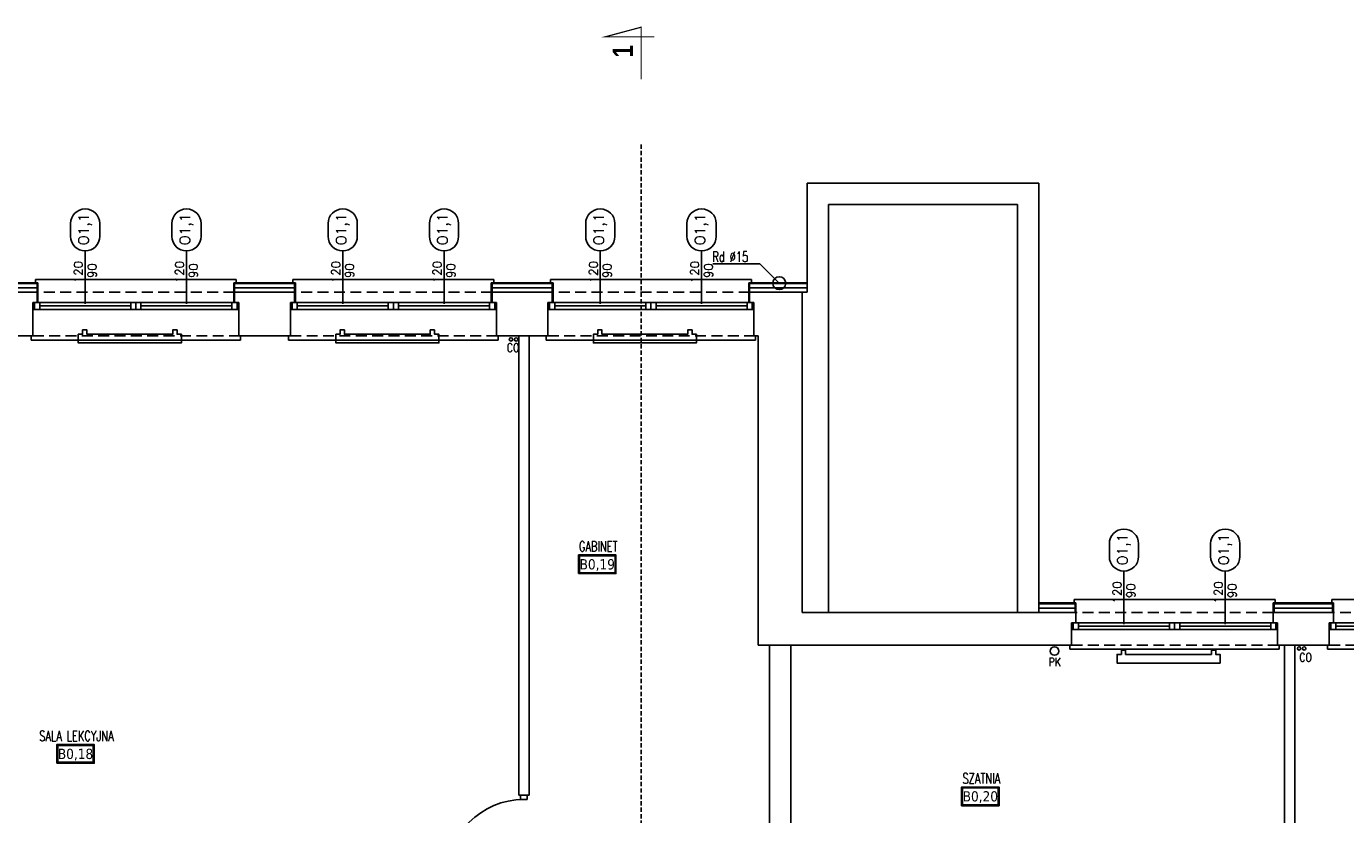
# Model space of a CAD drawing. Header units: millimetres. Extents: x 28600 to 181045, y -399112 to -163690.
# Tile 52 of 256: x 47216 to 48753, y -194545 to -193626. Entities that reach past the tile are written whole.
import ezdxf
from ezdxf.enums import TextEntityAlignment as Align

# ---------------------------------------------------------------- set-up
doc = ezdxf.new("R2010")
doc.units = ezdxf.units.MM
doc.linetypes.add('CARKOVANA', pattern=[7.5, 5, -2.5])
doc.linetypes.add('HIDDEN', pattern=[9.525, 6.35, -3.175])
doc.layers.get('0').update_dxf_attribs({"color": 8})
for name, color, linetype in [('!! 0_ Istn-okna', 8, 'Continuous'), ('!! 0_ Istn-sciany', 8, 'Continuous'), ('!! 0_ Istn-widok', 8, 'Continuous'), ('!! 0_ Opis', 8, 'Continuous'), ('!! 0_Istn-armatura', 8, 'Continuous'), ('!! 0_Istn-cienka', 8, 'Continuous'), ('!! 0_Istn-drzwi', 8, 'Continuous'), ('!! 0_Opis_okna', 8, 'Continuous'), ('!! 0_Opis_pom', 8, 'Continuous'), ('!! 1_ tynk zewn  - nowy', 8, 'Continuous'), ('!! 1_Wyburzenia', 8, 'CARKOVANA'), ('!! 2_ remont Ocieplenie', 8, 'ZIGZAG')]:
    doc.layers.add(name, color=color, linetype=linetype)
doc.layers.add('!! 0_Istn-grzejniki', color=8, linetype='Continuous', plot=False)
doc.styles.add('ARCHETYP', font='romans.shx', dxfattribs={"height": 15})
doc.styles.add('ARIAL', font='tahoma.ttf')
doc.styles.add('STYLE7', font='ARIALNB.TTF')
doc.styles.add('TXT', font='simplex.shx')
doc.linetypes.add('ZIGZAG', pattern='A,0.00254,-5.08,[131,ltypeshp.shx,S=5.08,R=0,X=-5.08,Y=0],-10.16,[131,ltypeshp.shx,S=5.08,R=180,X=5.08,Y=0],-5.08', length=20.32254)

# ---------------------------------------------------------------- blocks, each defined once
blk = doc.blocks.new('1_ok-opis')
blk.add_line((0, 111.6), (0, 50))
for points in [[(-17, 128.6), (-17, 143.6)], [(17, 128.6), (17, 143.6)]]:
    blk.add_lwpolyline(points)
for centre, start, end in [((0, 143.6), 0, 180), ((0, 128.6), 180, 0)]:
    blk.add_arc(centre, 17, start, end)
at = {"style": 'ARCHETYP'}
for tag, height, rotation, p in [('NR', 12, 90, (0, 136.9)), ('NR', 12, 270, (0, 136.9)), ('SZEROKOŚĆ', 10, 90, (-8, 78.3)), ('WYSOKOŚĆ', 10, 270, (-8, 78.3)), ('WYSOKOŚĆ', 10, 90, (8, 78.3)), ('SZEROKOŚĆ', 10, 270, (8, 78.3))]:
    blk.add_attdef(tag, text='', height=height, rotation=rotation, dxfattribs=at).set_placement(p, align=Align.MIDDLE)

msp = doc.modelspace()

# ---------------------------------------------------------------- linework, layer by layer
at = {"layer": '!! 0_ Istn-okna'}
for points in [[(47223.71142, -193948.12813), (47463.71142, -193948.12813)], [(47523.71142, -193948.12813), (47763.71142, -193948.12813)], [(47823.71142, -193948.12813), (48063.71142, -193948.12813)], [(47223.71142, -193956.12813), (47463.71142, -193956.12813)], [(47231.71142, -193952.12813), (47337.71142, -193952.12813)], [(47349.71142, -193952.12813), (47455.71142, -193952.12813)], [(47523.71142, -193956.12813), (47763.71142, -193956.12813)], [(47531.71142, -193952.12813), (47637.71142, -193952.12813)], [(47649.71142, -193952.12813), (47755.71142, -193952.12813)], [(47823.71142, -193956.12813), (48063.71142, -193956.12813)], [(47831.71142, -193952.12813), (47937.71142, -193952.12813)], [(47949.71142, -193952.12813), (48055.71142, -193952.12813)], [(48433.71142, -194321.12813), (48673.71142, -194321.12813)], [(48433.71142, -194329.12813), (48673.71142, -194329.12813)], [(48441.71142, -194325.12813), (48547.71142, -194325.12813)], [(48559.71142, -194325.12813), (48665.71142, -194325.12813)], [(48733.71142, -194321.12813), (48973.71142, -194321.12813)], [(48733.71142, -194329.12813), (48973.71142, -194329.12813)], [(48741.71142, -194325.12813), (48847.71142, -194325.12813)]]:
    msp.add_lwpolyline(points, dxfattribs=at)
for points in [[(47225.71142, -193948.12813), (47231.71142, -193948.12813), (47231.71142, -193956.12813), (47225.71142, -193956.12813)], [(47337.71142, -193948.12813), (47343.71142, -193948.12813), (47343.71142, -193956.12813), (47337.71142, -193956.12813)], [(47343.71142, -193948.12813), (47349.71142, -193948.12813), (47349.71142, -193956.12813), (47343.71142, -193956.12813)], [(47455.71142, -193948.12813), (47461.71142, -193948.12813), (47461.71142, -193956.12813), (47455.71142, -193956.12813)], [(47525.71142, -193948.12813), (47531.71142, -193948.12813), (47531.71142, -193956.12813), (47525.71142, -193956.12813)], [(47637.71142, -193948.12813), (47643.71142, -193948.12813), (47643.71142, -193956.12813), (47637.71142, -193956.12813)], [(47643.71142, -193948.12813), (47649.71142, -193948.12813), (47649.71142, -193956.12813), (47643.71142, -193956.12813)], [(47755.71142, -193948.12813), (47761.71142, -193948.12813), (47761.71142, -193956.12813), (47755.71142, -193956.12813)], [(47825.71142, -193948.12813), (47831.71142, -193948.12813), (47831.71142, -193956.12813), (47825.71142, -193956.12813)], [(47937.71142, -193948.12813), (47943.71142, -193948.12813), (47943.71142, -193956.12813), (47937.71142, -193956.12813)], [(47943.71142, -193948.12813), (47949.71142, -193948.12813), (47949.71142, -193956.12813), (47943.71142, -193956.12813)], [(48055.71142, -193948.12813), (48061.71142, -193948.12813), (48061.71142, -193956.12813), (48055.71142, -193956.12813)], [(48435.71142, -194321.12813), (48441.71142, -194321.12813), (48441.71142, -194329.12813), (48435.71142, -194329.12813)], [(48547.71142, -194321.12813), (48553.71142, -194321.12813), (48553.71142, -194329.12813), (48547.71142, -194329.12813)], [(48553.71142, -194321.12813), (48559.71142, -194321.12813), (48559.71142, -194329.12813), (48553.71142, -194329.12813)], [(48665.71142, -194321.12813), (48671.71142, -194321.12813), (48671.71142, -194329.12813), (48665.71142, -194329.12813)], [(48735.71142, -194321.12813), (48741.71142, -194321.12813), (48741.71142, -194329.12813), (48735.71142, -194329.12813)]]:
    msp.add_lwpolyline(points, close=True, dxfattribs=at)
at = {"layer": '!! 0_ Istn-sciany'}
for points in [[(48125.71142, -193809.12813), (48395.71142, -193809.12813)], [(48125.71142, -193936.12813), (48125.71142, -193809.12813)], [(48395.71142, -194309.12813), (48395.71142, -193809.12813)], [(48150.71142, -193834.12813), (48370.71142, -193834.12813)], [(48150.71142, -194309.12813), (48150.71142, -193834.12813)], [(48370.71142, -194309.12813), (48370.71142, -193834.12813)], [(47158.71142, -193936.12813), (47228.71142, -193936.12813)], [(47223.71142, -193948.12813), (47228.71142, -193948.12813)], [(47223.71142, -193987.12813), (47223.71142, -193948.12813)], [(47228.71142, -193948.12813), (47228.71142, -193936.12813)], [(47228.71142, -193948.12813), (47228.71142, -193936.12813)], [(47458.71142, -193936.12813), (47528.71142, -193936.12813)], [(47458.71142, -193948.12813), (47458.71142, -193936.12813)], [(47458.71142, -193948.12813), (47458.71142, -193936.12813)], [(47458.71142, -193948.12813), (47463.71142, -193948.12813)], [(47463.71142, -193987.12813), (47463.71142, -193948.12813)], [(47523.71142, -193948.12813), (47528.71142, -193948.12813)], [(47523.71142, -193987.12813), (47523.71142, -193948.12813)], [(47528.71142, -193948.12813), (47528.71142, -193936.12813)], [(47528.71142, -193948.12813), (47528.71142, -193936.12813)], [(47758.71142, -193936.12813), (47828.71142, -193936.12813)], [(47758.71142, -193948.12813), (47758.71142, -193936.12813)], [(47758.71142, -193948.12813), (47758.71142, -193936.12813)], [(47758.71142, -193948.12813), (47763.71142, -193948.12813)], [(47763.71142, -193987.12813), (47763.71142, -193948.12813)], [(47823.71142, -193948.12813), (47828.71142, -193948.12813)], [(47823.71142, -193987.12813), (47823.71142, -193948.12813)], [(47828.71142, -193948.12813), (47828.71142, -193936.12813)], [(47828.71142, -193948.12813), (47828.71142, -193936.12813)], [(48058.71142, -193936.12813), (48125.71142, -193936.12813)], [(48058.71142, -193948.12813), (48058.71142, -193936.12813)], [(48058.71142, -193948.12813), (48058.71142, -193936.12813)], [(48058.71142, -193948.12813), (48063.71142, -193948.12813)], [(48063.71142, -193987.12813), (48063.71142, -193948.12813)], [(47163.71142, -193987.12813), (47223.71142, -193987.12813)], [(47523.71142, -193987.12813), (47463.71142, -193987.12813)], [(47763.71142, -193987.12813), (47823.71142, -193987.12813)], [(47789.71142, -193987.12813), (47789.71142, -194522.12813)], [(47801.71142, -193987.12813), (47801.71142, -194522.12813)], [(48063.71142, -193987.12813), (48068.71142, -193987.12813)], [(48068.71142, -193987.12813), (48068.71142, -194347.12813)], [(48150.71142, -194309.12813), (48370.71142, -194309.12813)], [(48395.71142, -194309.12813), (48438.71142, -194309.12813)], [(48438.71142, -194321.12813), (48438.71142, -194309.12813)], [(48668.71142, -194309.12813), (48738.71142, -194309.12813)], [(48668.71142, -194321.12813), (48668.71142, -194309.12813)], [(48738.71142, -194321.12813), (48738.71142, -194309.12813)], [(48433.71142, -194321.12813), (48438.71142, -194321.12813)], [(48433.71142, -194347.12813), (48433.71142, -194321.12813)], [(48668.71142, -194321.12813), (48673.71142, -194321.12813)], [(48673.71142, -194347.12813), (48673.71142, -194321.12813)], [(48733.71142, -194321.12813), (48738.71142, -194321.12813)], [(48733.71142, -194347.12813), (48733.71142, -194321.12813)], [(48081.71142, -194347.12813), (48068.71142, -194347.12813)], [(48081.71142, -194347.12813), (48081.71142, -194604.12813)], [(48106.71142, -194347.12813), (48433.71142, -194347.12813)], [(48106.71142, -194347.12813), (48106.71142, -194610.12813)], [(48673.71142, -194347.12813), (48681.71142, -194347.12813)], [(48681.71142, -194347.12813), (48681.71142, -194635.12813)], [(48693.71142, -194347.12813), (48733.71142, -194347.12813)], [(48693.71142, -194347.12813), (48693.71142, -194751.12813)], [(47789.71142, -194522.12813), (47801.71142, -194522.12813)]]:
    msp.add_lwpolyline(points, dxfattribs=at)
at = {"layer": '!! 0_ Istn-widok'}
for points in [[(47460.71142, -193921.12813), (47226.71142, -193921.12813)], [(47226.71142, -193926.12813), (47226.71142, -193921.12813)], [(47460.71142, -193926.12813), (47460.71142, -193921.12813)], [(47760.71142, -193921.12813), (47526.71142, -193921.12813)], [(47526.71142, -193926.12813), (47526.71142, -193921.12813)], [(47760.71142, -193926.12813), (47760.71142, -193921.12813)], [(48060.71142, -193921.12813), (47826.71142, -193921.12813)], [(47826.71142, -193926.12813), (47826.71142, -193921.12813)], [(48060.71142, -193926.12813), (48060.71142, -193921.12813)], [(48119.71142, -193936.12813), (48119.71142, -194309.12813)], [(48119.71142, -193936.12813), (48125.71142, -193936.12813)], [(47221.71142, -193987.12813), (47221.71142, -193992.12813)], [(47221.71142, -193992.12813), (47465.71142, -193992.12813)], [(47465.71142, -193987.12813), (47465.71142, -193992.12813)], [(47521.71142, -193987.12813), (47521.71142, -193992.12813)], [(47521.71142, -193992.12813), (47765.71142, -193992.12813)], [(47765.71142, -193987.12813), (47765.71142, -193992.12813)], [(47789.71142, -193987.12813), (47801.71142, -193987.12813)], [(47821.71142, -193987.12813), (47821.71142, -193992.12813)], [(47821.71142, -193992.12813), (48065.71142, -193992.12813)], [(48065.71142, -193987.12813), (48065.71142, -193992.12813)], [(48670.71142, -194294.12813), (48436.71142, -194294.12813)], [(48436.71142, -194299.12813), (48436.71142, -194294.12813)], [(48670.71142, -194299.12813), (48670.71142, -194294.12813)], [(48970.71142, -194294.12813), (48736.71142, -194294.12813)], [(48736.71142, -194299.12813), (48736.71142, -194294.12813)], [(48119.71142, -194309.12813), (48125.71142, -194309.12813)], [(48125.71142, -194309.12813), (48150.71142, -194309.12813)], [(48370.71142, -194309.12813), (48395.71142, -194309.12813)], [(48106.71142, -194347.12813), (48081.71142, -194347.12813)], [(48431.71142, -194347.12813), (48431.71142, -194352.12813)], [(48675.71142, -194347.12813), (48675.71142, -194352.12813)], [(48681.71142, -194347.12813), (48693.71142, -194347.12813)], [(48731.71142, -194347.12813), (48731.71142, -194352.12813)], [(48431.71142, -194352.12813), (48675.71142, -194352.12813)], [(48731.71142, -194352.12813), (48975.71142, -194352.12813)]]:
    msp.add_lwpolyline(points, dxfattribs=at)
msp.add_circle((48093.21802, -193925.62813), 7.5, dxfattribs=at)
at = {"layer": '!! 0_ Opis', "color": 2, "const_width": 1.44}
msp.add_lwpolyline([(47932.37796, -193688.20243), (47932.37796, -193627.37683), (47890.31332, -193638.64801), (47947.58436, -193638.64801)], dxfattribs=at)
msp.add_lwpolyline([(47932.37796, -193688.20243), (47932.37796, -193627.37683), (47890.31332, -193638.64801), (47947.58436, -193638.64801)], dxfattribs=at)
at = {"layer": '!! 0_ Opis'}
for points in [[(48070.58082, -193902.99093), (48015.69549, -193902.99093)], [(48070.58082, -193902.99093), (48093.21802, -193925.62813)]]:
    msp.add_lwpolyline(points, dxfattribs=at)
at = {"layer": '!! 0_Istn-armatura'}
for centre, radius in [((47780.71142, -193991.12813), 2), ((47786.71142, -193991.12813), 2), ((48413.71802, -194354.12813), 5), ((48698.71142, -194351.12813), 2), ((48704.71142, -194351.12813), 2)]:
    msp.add_circle(centre, radius, dxfattribs=at)
at = {"layer": '!! 0_Istn-cienka', "linetype": 'HIDDEN', "ltscale": 2}
for points in [[(47458.71142, -193936.12813), (47228.71142, -193936.12813)], [(47758.71142, -193936.12813), (47528.71142, -193936.12813)], [(48058.71142, -193936.12813), (47828.71142, -193936.12813)], [(47223.71142, -193987.12813), (47463.71142, -193987.12813)], [(47523.71142, -193987.12813), (47763.71142, -193987.12813)], [(47823.71142, -193987.12813), (48063.71142, -193987.12813)], [(48668.71142, -194309.12813), (48438.71142, -194309.12813)], [(48968.71142, -194309.12813), (48738.71142, -194309.12813)], [(48433.71142, -194347.12813), (48673.71142, -194347.12813)], [(48733.71142, -194347.12813), (48973.71142, -194347.12813)]]:
    msp.add_lwpolyline(points, dxfattribs=at)
at = {"layer": '!! 0_Istn-drzwi'}
msp.add_lwpolyline([(47799.71142, -194527.12813), (47799.71142, -194522.12813), (47791.71142, -194522.12813), (47791.71142, -194527.12813)], close=True, dxfattribs=at)
msp.add_arc((47795.71142, -194617.12813), 90, 90.00000004, 180.00000004, dxfattribs=at)
at = {"layer": '!! 0_Istn-grzejniki'}
for points in [[(47391.71142, -193980.12813), (47391.71142, -193985.12813), (47396.71142, -193985.12813), (47396.71142, -193995.12813), (47276.71142, -193995.12813), (47276.71142, -193985.12813), (47281.71142, -193985.12813), (47281.71142, -193980.12813), (47286.71142, -193980.12813), (47286.71142, -193985.12813), (47386.71142, -193985.12813), (47386.71142, -193980.12813)], [(47691.71142, -193980.12813), (47691.71142, -193985.12813), (47696.71142, -193985.12813), (47696.71142, -193995.12813), (47576.71142, -193995.12813), (47576.71142, -193985.12813), (47581.71142, -193985.12813), (47581.71142, -193980.12813), (47586.71142, -193980.12813), (47586.71142, -193985.12813), (47686.71142, -193985.12813), (47686.71142, -193980.12813)], [(47991.71142, -193980.12813), (47991.71142, -193985.12813), (47996.71142, -193985.12813), (47996.71142, -193995.12813), (47876.71142, -193995.12813), (47876.71142, -193985.12813), (47881.71142, -193985.12813), (47881.71142, -193980.12813), (47886.71142, -193980.12813), (47886.71142, -193985.12813), (47986.71142, -193985.12813), (47986.71142, -193980.12813)], [(48601.71142, -194353.12813), (48601.71142, -194358.12813), (48606.71142, -194358.12813), (48606.71142, -194368.12813), (48486.71142, -194368.12813), (48486.71142, -194358.12813), (48491.71142, -194358.12813), (48491.71142, -194353.12813), (48496.71142, -194353.12813), (48496.71142, -194358.12813), (48596.71142, -194358.12813), (48596.71142, -194353.12813)]]:
    msp.add_lwpolyline(points, close=True, dxfattribs=at)
at = {"layer": '!! 0_Opis_pom', "ltscale": 0.7}
for points in [[(47859.4494, -194263.97187), (47902.9694, -194263.97187), (47902.9694, -194242.21187), (47859.4494, -194242.21187)], [(47860.5374, -194262.88387), (47901.8814, -194262.88387), (47901.8814, -194243.29987), (47860.5374, -194243.29987)], [(47251.67815, -194484.82162), (47295.19815, -194484.82162), (47295.19815, -194463.06162), (47251.67815, -194463.06162)], [(47252.76615, -194483.73362), (47294.11015, -194483.73362), (47294.11015, -194464.14962), (47252.76615, -194464.14962)], [(48305.69224, -194534.30333), (48349.21224, -194534.30333), (48349.21224, -194512.54333), (48305.69224, -194512.54333)], [(48306.78024, -194533.21533), (48348.12424, -194533.21533), (48348.12424, -194513.63133), (48306.78024, -194513.63133)]]:
    msp.add_lwpolyline(points, close=True, dxfattribs=at)
at = {"layer": '!! 1_ tynk zewn  - nowy'}
for points in [[(47229.71142, -193925.12813), (47157.71142, -193925.12813)], [(47229.71142, -193926.12813), (47157.71142, -193926.12813)], [(47228.71142, -193936.12813), (47228.71142, -193925.12813)], [(47229.71142, -193948.12813), (47229.71142, -193925.12813)], [(47529.71142, -193925.12813), (47457.71142, -193925.12813)], [(47457.71142, -193948.12813), (47457.71142, -193925.12813)], [(47529.71142, -193926.12813), (47457.71142, -193926.12813)], [(47458.71142, -193936.12813), (47458.71142, -193925.12813)], [(47528.71142, -193936.12813), (47528.71142, -193925.12813)], [(47529.71142, -193948.12813), (47529.71142, -193925.12813)], [(47829.71142, -193925.12813), (47757.71142, -193925.12813)], [(47757.71142, -193948.12813), (47757.71142, -193925.12813)], [(47829.71142, -193926.12813), (47757.71142, -193926.12813)], [(47758.71142, -193936.12813), (47758.71142, -193925.12813)], [(47828.71142, -193936.12813), (47828.71142, -193925.12813)], [(47829.71142, -193948.12813), (47829.71142, -193925.12813)], [(48125.71142, -193925.12813), (48057.71142, -193925.12813)], [(48057.71142, -193948.12813), (48057.71142, -193925.12813)], [(48125.71142, -193926.12813), (48057.71142, -193926.12813)], [(48058.71142, -193936.12813), (48058.71142, -193925.12813)], [(48438.71142, -194298.12813), (48395.71142, -194298.12813)], [(48438.71142, -194299.12813), (48395.71142, -194299.12813)], [(48437.71142, -194309.12813), (48437.71142, -194298.12813)], [(48438.71142, -194309.12813), (48438.71142, -194298.12813)], [(48738.71142, -194298.12813), (48668.71142, -194298.12813)], [(48668.71142, -194309.12813), (48668.71142, -194298.12813)], [(48738.71142, -194299.12813), (48668.71142, -194299.12813)], [(48669.71142, -194309.12813), (48669.71142, -194298.12813)], [(48737.71142, -194309.12813), (48737.71142, -194298.12813)], [(48738.71142, -194309.12813), (48738.71142, -194298.12813)]]:
    msp.add_lwpolyline(points, dxfattribs=at)
at = {"layer": '!! 1_Wyburzenia'}
msp.add_lwpolyline([(47932.37796, -193764.10697), (47932.37796, -198084.11436)], dxfattribs=at)
at = {"layer": '!! 2_ remont Ocieplenie', "linetype": 'ZIGZAG', "ltscale": 0.75}
for points in [[(47228.71142, -193931.12813), (47157.71142, -193931.12813)], [(47528.71142, -193931.12813), (47458.71142, -193931.12813)], [(47828.71142, -193931.12813), (47758.71142, -193931.12813)], [(48125.71142, -193931.12813), (48058.71142, -193931.12813)], [(48438.71142, -194304.12813), (48395.71142, -194304.12813)], [(48738.71142, -194304.12813), (48668.71142, -194304.12813)]]:
    msp.add_lwpolyline(points, dxfattribs=at)

# ---------------------------------------------------------------- block references
at = {"layer": '!! 0_Opis_okna'}
ref = msp.add_blockref('1_ok-opis', (47284.71142, -193999.65429), dxfattribs=at)
ref.add_attrib('WYSOKOŚĆ', '90', dxfattribs={"layer": '0', "height": 10, "rotation": 90, "style": 'ARCHETYP'}).set_placement((47292.71142, -193910.93388), align=Align.MIDDLE)
ref.add_attrib('SZEROKOŚĆ', '120', dxfattribs={"layer": '0', "height": 10, "rotation": 90, "style": 'ARCHETYP'}).set_placement((47276.71142, -193912.70734), align=Align.MIDDLE)
ref.add_attrib('NR', 'O1,1', dxfattribs={"layer": '0', "height": 12, "rotation": 90, "style": 'ARCHETYP'}).set_placement((47284.71142, -193862.75285), align=Align.MIDDLE)
ref = msp.add_blockref('1_ok-opis', (47402.71142, -193999.65429), dxfattribs=at)
ref.add_attrib('WYSOKOŚĆ', '90', dxfattribs={"layer": '0', "height": 10, "rotation": 90, "style": 'ARCHETYP'}).set_placement((47410.71142, -193910.93388), align=Align.MIDDLE)
ref.add_attrib('SZEROKOŚĆ', '120', dxfattribs={"layer": '0', "height": 10, "rotation": 90, "style": 'ARCHETYP'}).set_placement((47394.71142, -193912.70734), align=Align.MIDDLE)
ref.add_attrib('NR', 'O1,1', dxfattribs={"layer": '0', "height": 12, "rotation": 90, "style": 'ARCHETYP'}).set_placement((47402.71142, -193862.75285), align=Align.MIDDLE)
ref = msp.add_blockref('1_ok-opis', (47584.71142, -193999.65429), dxfattribs=at)
ref.add_attrib('WYSOKOŚĆ', '90', dxfattribs={"layer": '0', "height": 10, "rotation": 90, "style": 'ARCHETYP'}).set_placement((47592.71142, -193910.93388), align=Align.MIDDLE)
ref.add_attrib('SZEROKOŚĆ', '120', dxfattribs={"layer": '0', "height": 10, "rotation": 90, "style": 'ARCHETYP'}).set_placement((47576.71142, -193912.70734), align=Align.MIDDLE)
ref.add_attrib('NR', 'O1,1', dxfattribs={"layer": '0', "height": 12, "rotation": 90, "style": 'ARCHETYP'}).set_placement((47584.71142, -193862.75285), align=Align.MIDDLE)
ref = msp.add_blockref('1_ok-opis', (47702.71142, -193999.65429), dxfattribs=at)
ref.add_attrib('WYSOKOŚĆ', '90', dxfattribs={"layer": '0', "height": 10, "rotation": 90, "style": 'ARCHETYP'}).set_placement((47710.71142, -193910.93388), align=Align.MIDDLE)
ref.add_attrib('SZEROKOŚĆ', '120', dxfattribs={"layer": '0', "height": 10, "rotation": 90, "style": 'ARCHETYP'}).set_placement((47694.71142, -193912.70734), align=Align.MIDDLE)
ref.add_attrib('NR', 'O1,1', dxfattribs={"layer": '0', "height": 12, "rotation": 90, "style": 'ARCHETYP'}).set_placement((47702.71142, -193862.75285), align=Align.MIDDLE)
ref = msp.add_blockref('1_ok-opis', (47884.71142, -193999.65429), dxfattribs=at)
ref.add_attrib('WYSOKOŚĆ', '90', dxfattribs={"layer": '0', "height": 10, "rotation": 90, "style": 'ARCHETYP'}).set_placement((47892.71142, -193910.93388), align=Align.MIDDLE)
ref.add_attrib('SZEROKOŚĆ', '120', dxfattribs={"layer": '0', "height": 10, "rotation": 90, "style": 'ARCHETYP'}).set_placement((47876.71142, -193912.70734), align=Align.MIDDLE)
ref.add_attrib('NR', 'O1,1', dxfattribs={"layer": '0', "height": 12, "rotation": 90, "style": 'ARCHETYP'}).set_placement((47884.71142, -193862.75285), align=Align.MIDDLE)
ref = msp.add_blockref('1_ok-opis', (48002.71142, -193999.65429), dxfattribs=at)
ref.add_attrib('WYSOKOŚĆ', '90', dxfattribs={"layer": '0', "height": 10, "rotation": 90, "style": 'ARCHETYP'}).set_placement((48010.71142, -193910.93388), align=Align.MIDDLE)
ref.add_attrib('SZEROKOŚĆ', '120', dxfattribs={"layer": '0', "height": 10, "rotation": 90, "style": 'ARCHETYP'}).set_placement((47994.71142, -193912.70734), align=Align.MIDDLE)
ref.add_attrib('NR', 'O1,1', dxfattribs={"layer": '0', "height": 12, "rotation": 90, "style": 'ARCHETYP'}).set_placement((48002.71142, -193862.75285), align=Align.MIDDLE)
ref = msp.add_blockref('1_ok-opis', (48494.71142, -194372.65429), dxfattribs=at)
ref.add_attrib('WYSOKOŚĆ', '90', dxfattribs={"layer": '0', "height": 10, "rotation": 90, "style": 'ARCHETYP'}).set_placement((48502.71142, -194283.93388), align=Align.MIDDLE)
ref.add_attrib('SZEROKOŚĆ', '120', dxfattribs={"layer": '0', "height": 10, "rotation": 90, "style": 'ARCHETYP'}).set_placement((48486.71142, -194285.70734), align=Align.MIDDLE)
ref.add_attrib('NR', 'O1,1', dxfattribs={"layer": '0', "height": 12, "rotation": 90, "style": 'ARCHETYP'}).set_placement((48494.71142, -194235.75285), align=Align.MIDDLE)
ref = msp.add_blockref('1_ok-opis', (48612.71142, -194372.65429), dxfattribs=at)
ref.add_attrib('WYSOKOŚĆ', '90', dxfattribs={"layer": '0', "height": 10, "rotation": 90, "style": 'ARCHETYP'}).set_placement((48620.71142, -194283.93388), align=Align.MIDDLE)
ref.add_attrib('SZEROKOŚĆ', '120', dxfattribs={"layer": '0', "height": 10, "rotation": 90, "style": 'ARCHETYP'}).set_placement((48604.71142, -194285.70734), align=Align.MIDDLE)
ref.add_attrib('NR', 'O1,1', dxfattribs={"layer": '0', "height": 12, "rotation": 90, "style": 'ARCHETYP'}).set_placement((48612.71142, -194235.75285), align=Align.MIDDLE)

# ---------------------------------------------------------------- texts
at = {"layer": '!! 0_ Opis', "color": 9, "style": 'STYLE7', "text_generation_flag": 6, "width": 0.95}
msp.add_text('1', height=24, rotation=270.00000016, dxfattribs=at).set_placement((47922.99409, -193662.54681))
at = {"layer": '!! 0_ Opis', "style": 'ARCHETYP', "width": 0.7}
msp.add_text('Rd %%C15', height=12, rotation=359.99999996, dxfattribs=at).set_placement((48015.33517, -193900.81754))
at = {"layer": '!! 0_Istn-armatura', "style": 'ARCHETYP', "width": 0.8}
for s, p in [('CO', (47775.82958, -194005.7632)), ('PK', (48406.91761, -194371.91517)), ('CO', (48698.95961, -194366.49438))]:
    msp.add_text(s, height=10, rotation=0.00000004, dxfattribs=at).set_placement(p)
at = {"layer": '!! 0_Opis_pom', "ltscale": 0.7, "style": 'TXT', "width": 0.7}
for s, p in [('GABINET', (47882.32454, -194238.16555)), ('SALA LEKCYJNA', (47274.55329, -194459.01531)), ('SZATNIA', (48328.56737, -194508.49702))]:
    msp.add_text(s, height=12, dxfattribs=at).set_placement(p, align=Align.CENTER)
at = {"layer": '!! 0_Opis_pom', "ltscale": 0.7, "style": 'ARIAL'}
for tag, p in [('B0,19', (47881.2094, -194253.09187)), ('B0,18', (47273.43815, -194473.94162)), ('B0,20', (48327.45224, -194523.42333))]:
    msp.add_attdef(tag, text='', height=11.968, dxfattribs=at).set_placement(p, align=Align.MIDDLE_CENTER)

doc.saveas('drawing.dxf')
